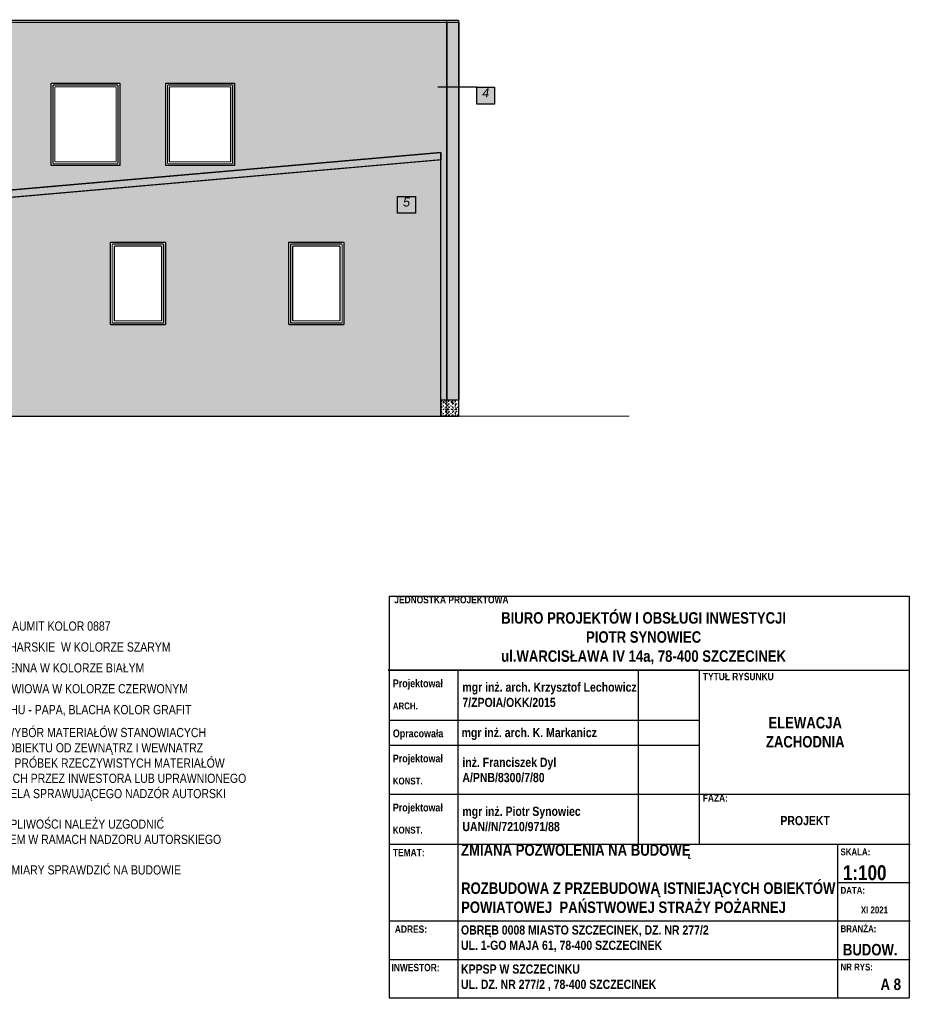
# Model space of a CAD drawing. Extents: x 260 to 500, y -3 to 25.
# Tile 14 of 16: x 418 to 438, y -3 to 19. Entities that reach past the tile are written whole.
import ezdxf

# ---------------------------------------------------------------- set-up
doc = ezdxf.new("R2010")
doc.units = 0
doc.header["$MEASUREMENT"] = 0
for name, color, linetype in [('1 - elewacje', 7, 'Continuous'), ('1 - legenda', 7, 'Continuous'), ('1 - TABELKA', 7, 'Continuous'), ('1-ciemny', 7, 'Continuous'), ('1-JASNY', 7, 'Continuous'), ('1-pezekrój', 7, 'Continuous'), ('1-romans', 7, 'Continuous'), ('1-ŚCIANA OTWÓR', 7, 'Continuous'), ('1-ŚCIANY', 7, 'Continuous'), ('ArchiCAD', 7, 'Continuous'), ('tabela-ramka-opisy', 7, 'Continuous'), ('WYMIAR', 7, 'Continuous'), ('Wymiarowanie', 7, 'Continuous')]:
    doc.layers.add(name, color=color, linetype=linetype)
doc.styles.add('GENERATED_STYLE_1', font='ARIAL.ttf')
doc.styles.add('GENERATED_STYLE_2', font='ARIAL.ttf')

# ---------------------------------------------------------------- blocks, each defined once
blk = doc.blocks.new('HATCH_1072', base_point=(414.506, 14.599))
at = {"layer": '1-ŚCIANA OTWÓR'}
h = blk.add_hatch(color=252, dxfattribs=at)
h.paths.add_polyline_path([(414.506, 14.599), (414.506, 10.143), (427.542, 10.143), (427.542, 15.744), (414.37, 14.591), (414.509, 14.603)], flags=0)
h.paths.add_polyline_path([(416.01, 13.943), (417.21, 13.943), (417.21, 12.143), (416.01, 12.143)], flags=0)
h.paths.add_polyline_path([(420.326, 13.943), (421.526, 13.943), (421.526, 12.143), (420.326, 12.143)], flags=0)
h.paths.add_polyline_path([(424.223, 13.943), (425.423, 13.943), (425.423, 12.143), (424.223, 12.143)], flags=0)
at = {"layer": '1-ŚCIANA OTWÓR', "color": 7, "linetype": 'Continuous'}
for points in [[(414.506, 14.599), (414.506, 10.143), (427.542, 10.143), (427.542, 15.744), (414.37, 14.591), (414.509, 14.603)], [(416.01, 13.943), (417.21, 13.943), (417.21, 12.143), (416.01, 12.143)], [(420.326, 13.943), (421.526, 13.943), (421.526, 12.143), (420.326, 12.143)], [(424.223, 13.943), (425.423, 13.943), (425.423, 12.143), (424.223, 12.143)]]:
    blk.add_lwpolyline(points, close=True, dxfattribs=at)
blk = doc.blocks.new('HATCH_1073', base_point=(427.542, 15.904))
at = {"layer": '1-ŚCIANA OTWÓR'}
blk.add_hatch(color=252, dxfattribs=at).paths.add_polyline_path([(427.542, 15.904), (427.542, 15.744), (414.37, 14.591), (414.356, 14.751)], flags=0)
at = {"layer": '1-ŚCIANA OTWÓR', "color": 7, "linetype": 'Continuous'}
blk.add_lwpolyline([(427.542, 15.904), (427.542, 15.744), (414.37, 14.591), (414.356, 14.751)], close=True, dxfattribs=at)
blk = doc.blocks.new('HATCH_1074', base_point=(427.542, 10.492))
at = {"layer": '1-ciemny'}
h = blk.add_hatch(dxfattribs=at)
h.set_pattern_fill('beton wylewany', color=8, scale=0.03, style=0, pattern_type=0)
h.set_pattern_definition([(0, (0, 0), (0, 0.31176916), [0.03, -0.15]), (0, (0.09, 0.1559), (0, 0.31176916), [0.03, -0.15]), (60, (0, 0), (-0.27, 0.15588458), [0.03, -0.15]), (60, (0.18, 0), (-0.27, 0.15588458), [0.03, -0.15]), (120, (0.03, 0), (0.27, 0.15588458), [0.03, -0.15]), (120, (0.21, 0), (0.27, 0.15588458), [0.03, -0.15]), (0, (0, 0.03), (0, 0.060000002), [0, -0.060000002, 0, -0.090000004]), (45, (0.03, 0.03), (-0.0424264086, 0.0424264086), [0, -0.045000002, 0, -0.075000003])])
h.paths.add_polyline_path([(427.542, 10.492), (427.542, 10.143), (427.932, 10.143), (427.932, 10.492)], flags=0)
at = {"layer": '1-ciemny', "color": 7, "linetype": 'Continuous'}
blk.add_lwpolyline([(427.542, 10.492), (427.542, 10.143), (427.932, 10.143), (427.932, 10.492)], close=True, dxfattribs=at)
blk = doc.blocks.new('HATCH_1136', base_point=(417.812, 18.75))
at = {"layer": '1-ŚCIANA OTWÓR'}
h = blk.add_hatch(color=252, dxfattribs=at)
h.paths.add_polyline_path([(417.812, 18.75), (427.672, 18.75), (427.672, 10.492), (427.542, 10.492), (427.542, 15.904), (417.772, 15.049), (417.772, 18.75)], flags=0)
h.paths.add_polyline_path([(419.031, 17.417), (420.531, 17.417), (420.531, 15.617), (419.031, 15.617)], flags=0)
h.paths.add_polyline_path([(421.532, 17.417), (423.032, 17.417), (423.032, 15.617), (421.532, 15.617)], flags=0)
at = {"layer": '1-ŚCIANA OTWÓR', "color": 7, "linetype": 'Continuous'}
for points in [[(417.812, 18.75), (427.672, 18.75), (427.672, 10.492), (427.542, 10.492), (427.542, 15.904), (417.772, 15.049), (417.772, 18.75)], [(419.031, 17.417), (420.531, 17.417), (420.531, 15.617), (419.031, 15.617)], [(421.532, 17.417), (423.032, 17.417), (423.032, 15.617), (421.532, 15.617)]]:
    blk.add_lwpolyline(points, close=True, dxfattribs=at)
blk = doc.blocks.new('HATCH_1137', base_point=(427.932, 10.492))
at = {"layer": '1-ŚCIANA OTWÓR'}
blk.add_hatch(color=252, dxfattribs=at).paths.add_polyline_path([(427.932, 10.492), (427.672, 10.492), (427.672, 18.75), (427.932, 18.75)], flags=0)
at = {"layer": '1-ŚCIANA OTWÓR', "color": 7, "linetype": 'Continuous'}
blk.add_lwpolyline([(427.932, 10.492), (427.672, 10.492), (427.672, 18.75), (427.932, 18.75)], close=True, dxfattribs=at)
blk = doc.blocks.new('HATCH_1301', base_point=(428.717, 16.959))
at = {"layer": '1-JASNY'}
blk.add_hatch(color=255, dxfattribs=at).paths.add_polyline_path([(428.717, 16.959), (428.326, 16.959), (428.326, 17.327), (428.717, 17.327)], flags=0)
at = {"layer": '1-JASNY', "color": 7, "linetype": 'Continuous'}
blk.add_lwpolyline([(428.717, 16.959), (428.326, 16.959), (428.326, 17.327), (428.717, 17.327)], close=True, dxfattribs=at)

msp = doc.modelspace()

# ---------------------------------------------------------------- linework, layer by layer
at = {"layer": '1 - elewacje', "color": 7, "linetype": 'Continuous'}
for points, const_width in [([(417.772, 18.79), (427.932, 18.79)], 0.025), ([(417.772, 18.75), (427.932, 18.75)], 0.025), ([(420.531, 17.417), (419.031, 17.417)], 0.025), ([(419.031, 17.417), (419.031, 15.617)], 0.025), ([(420.531, 15.617), (420.531, 17.417)], 0.025), ([(423.032, 17.417), (421.532, 17.417)], 0.025), ([(421.532, 17.417), (421.532, 15.617)], 0.025), ([(423.032, 15.617), (423.032, 17.417)], 0.025), ([(419.071, 17.377), (420.491, 17.377)], 0.025), ([(419.071, 15.657), (419.071, 17.377)], 0.025), ([(420.451, 17.337), (419.111, 17.337)], 0.025), ([(419.111, 17.337), (419.111, 15.697)], 0.025), ([(420.451, 15.697), (420.451, 17.337)], 0.025), ([(420.491, 17.377), (420.491, 15.657)], 0.025), ([(421.572, 17.377), (422.992, 17.377)], 0.025), ([(421.572, 15.657), (421.572, 17.377)], 0.025), ([(422.952, 17.337), (421.612, 17.337)], 0.025), ([(421.612, 17.337), (421.612, 15.697)], 0.025), ([(422.952, 15.697), (422.952, 17.337)], 0.025), ([(422.992, 17.377), (422.992, 15.657)], 0.025), ([(419.111, 15.697), (420.451, 15.697)], 0.025), ([(421.612, 15.697), (422.952, 15.697)], 0.025), ([(419.031, 15.617), (420.531, 15.617)], 0.025), ([(420.491, 15.657), (419.071, 15.657)], 0.025), ([(421.532, 15.617), (423.032, 15.617)], 0.025), ([(422.992, 15.657), (421.572, 15.657)], 0.025), ([(414.351, 10.143), (431.661, 10.143)], 0.025), ([(426.131, 10.144), (426.131, 10.144)], 0.0175)]:
    msp.add_lwpolyline(points, dxfattribs=dict(at, const_width=const_width))
at = {"layer": '1 - legenda', "color": 7, "linetype": 'Continuous'}
msp.add_line((433.162, 4.597), (426.392, 4.597), dxfattribs=at)
at = {"layer": '1 - TABELKA', "color": 7, "linetype": 'Continuous'}
for p, q in [((426.415, 4.597), (433.185, 4.597)), ((427.923, 3.507), (427.923, 4.597)), ((431.858, 2.957), (431.858, 4.597)), ((433.185, 4.597), (433.185, 3.507)), ((426.415, 3.507), (433.185, 3.507)), ((426.415, 3.507), (433.185, 3.507)), ((427.923, 2.957), (427.923, 3.507)), ((433.185, 3.507), (433.185, 2.957)), ((426.415, 2.957), (433.185, 2.957)), ((427.923, 1.885), (427.923, 2.957)), ((431.858, 1.885), (431.858, 2.957)), ((433.185, 2.957), (433.185, 1.885)), ((426.415, 1.885), (433.185, 1.885)), ((426.415, 1.885), (433.185, 1.885)), ((427.923, 0.795), (427.923, 1.885)), ((431.858, 0.795), (431.858, 1.885)), ((433.185, 1.885), (433.185, 0.795))]:
    msp.add_line(p, q, dxfattribs=at)
at = {"layer": '1-pezekrój', "color": 7, "linetype": 'Continuous', "const_width": 0.025}
for points in [[(427.672, 18.791), (427.672, 10.144)], [(427.932, 18.79), (427.932, 10.143)]]:
    msp.add_lwpolyline(points, dxfattribs=at)
at = {"layer": '1-ŚCIANY', "color": 7, "linetype": 'Continuous', "const_width": 0.025}
for points in [[(414.356, 14.751), (427.542, 15.904)], [(427.542, 15.904), (427.542, 15.744)], [(427.542, 15.744), (414.37, 14.591)], [(427.542, 15.744), (427.542, 10.143)], [(421.526, 13.943), (420.326, 13.943)], [(420.326, 13.943), (420.326, 12.143)], [(421.526, 13.943), (420.326, 13.943)], [(420.326, 13.943), (420.326, 12.143)], [(420.326, 13.943), (420.326, 13.943)], [(421.526, 13.943), (420.326, 13.943)], [(420.326, 13.943), (420.326, 12.143)], [(421.526, 13.943), (420.326, 13.943)], [(420.326, 13.943), (420.326, 12.143)], [(420.326, 13.943), (420.326, 13.943)], [(420.364, 12.181), (420.364, 13.905)], [(420.364, 13.905), (421.488, 13.905)], [(420.364, 13.905), (420.364, 13.905)], [(421.488, 13.905), (420.364, 13.905)], [(420.364, 13.905), (420.364, 12.181)], [(420.364, 13.905), (420.364, 13.905)], [(420.364, 12.181), (420.364, 13.905)], [(420.364, 13.905), (421.488, 13.905)], [(421.488, 13.905), (420.364, 13.905)], [(420.364, 13.905), (420.364, 12.181)], [(420.409, 12.225), (420.409, 13.86)], [(420.409, 13.86), (421.443, 13.86)], [(420.408, 12.225), (420.408, 13.86)], [(420.408, 13.86), (421.443, 13.86)], [(420.409, 13.86), (420.408, 13.86)], [(421.443, 13.86), (420.408, 13.86)], [(420.408, 13.86), (420.408, 12.225)], [(421.443, 13.86), (420.408, 13.86)], [(420.408, 13.86), (420.408, 12.225)], [(420.408, 13.86), (420.408, 13.86)], [(421.443, 13.86), (420.408, 13.86)], [(420.408, 13.86), (420.408, 12.225)], [(421.443, 13.86), (421.443, 12.225)], [(421.443, 13.86), (421.443, 12.225)], [(421.443, 13.86), (421.443, 13.86)], [(421.443, 12.225), (421.443, 13.86)], [(421.443, 12.225), (421.443, 13.86)], [(421.443, 13.86), (421.443, 13.86)], [(421.443, 12.225), (421.443, 13.86)], [(421.488, 13.905), (421.488, 12.181)], [(421.488, 13.905), (421.488, 12.181)], [(421.488, 13.905), (421.488, 13.905)], [(421.488, 12.181), (421.488, 13.905)], [(421.488, 12.181), (421.488, 13.905)], [(421.488, 13.905), (421.488, 13.905)], [(421.526, 12.143), (421.526, 13.943)], [(421.526, 12.143), (421.526, 13.943)], [(421.526, 13.943), (421.526, 13.943)], [(421.526, 12.143), (421.526, 13.943)], [(421.526, 12.143), (421.526, 13.943)], [(421.526, 13.943), (421.526, 13.943)], [(425.423, 13.943), (424.223, 13.943)], [(424.223, 13.943), (424.223, 12.143)], [(424.223, 13.943), (424.223, 13.943)], [(425.423, 13.943), (424.223, 13.943)], [(424.223, 13.943), (424.223, 12.143)], [(424.223, 13.943), (424.223, 13.943)], [(425.423, 13.943), (424.223, 13.943)], [(424.223, 13.943), (424.223, 12.143)], [(425.423, 13.943), (424.223, 13.943)], [(424.223, 13.943), (424.223, 12.143)], [(424.261, 12.181), (424.261, 13.905)], [(424.261, 13.905), (425.385, 13.905)], [(424.261, 13.905), (424.261, 13.905)], [(425.385, 13.905), (424.261, 13.905)], [(424.261, 13.905), (424.261, 12.181)], [(424.261, 13.905), (424.261, 13.905)], [(424.261, 12.181), (424.261, 13.905)], [(424.261, 13.905), (425.385, 13.905)], [(425.385, 13.905), (424.261, 13.905)], [(424.261, 13.905), (424.261, 12.181)], [(424.306, 12.225), (424.306, 13.86)], [(424.306, 13.86), (425.34, 13.86)], [(424.305, 12.225), (424.305, 13.86)], [(424.305, 13.86), (425.34, 13.86)], [(424.306, 13.86), (424.305, 13.86)], [(425.34, 13.86), (424.305, 13.86)], [(424.305, 13.86), (424.305, 12.225)], [(425.34, 13.86), (424.305, 13.86)], [(424.305, 13.86), (424.305, 12.225)], [(424.305, 13.86), (424.305, 13.86)], [(425.34, 13.86), (424.305, 13.86)], [(424.305, 13.86), (424.305, 12.225)], [(425.34, 13.86), (425.34, 12.225)], [(425.34, 13.86), (425.34, 12.225)], [(425.34, 13.86), (425.34, 13.86)], [(425.34, 12.225), (425.34, 13.86)], [(425.34, 12.225), (425.34, 13.86)], [(425.34, 13.86), (425.34, 13.86)], [(425.34, 12.225), (425.34, 13.86)], [(425.385, 13.905), (425.385, 12.181)], [(425.385, 13.905), (425.385, 12.181)], [(425.385, 13.905), (425.385, 13.905)], [(425.385, 12.181), (425.385, 13.905)], [(425.385, 12.181), (425.385, 13.905)], [(425.385, 13.905), (425.385, 13.905)], [(425.423, 12.143), (425.423, 13.943)], [(425.423, 13.943), (425.423, 13.943)], [(425.423, 12.143), (425.423, 13.943)], [(425.423, 13.943), (425.423, 13.943)], [(425.423, 12.143), (425.423, 13.943)], [(425.423, 12.143), (425.423, 13.943)], [(420.326, 12.143), (421.526, 12.143)], [(420.326, 12.143), (421.526, 12.143)], [(420.326, 12.143), (420.326, 12.143)], [(420.326, 12.143), (421.526, 12.143)], [(420.326, 12.143), (421.526, 12.143)], [(420.326, 12.143), (420.326, 12.143)], [(421.488, 12.181), (420.364, 12.181)], [(420.364, 12.181), (420.364, 12.181)], [(420.364, 12.181), (421.488, 12.181)], [(420.364, 12.181), (420.364, 12.181)], [(421.488, 12.181), (420.364, 12.181)], [(420.364, 12.181), (421.488, 12.181)], [(421.443, 12.225), (420.409, 12.225)], [(421.443, 12.225), (420.408, 12.225)], [(420.409, 12.225), (420.408, 12.225)], [(420.408, 12.225), (421.443, 12.225)], [(420.408, 12.225), (421.443, 12.225)], [(420.408, 12.225), (420.408, 12.225)], [(420.408, 12.225), (421.443, 12.225)], [(421.443, 12.225), (421.443, 12.225)], [(421.443, 12.225), (421.443, 12.225)], [(421.488, 12.181), (421.488, 12.181)], [(421.488, 12.181), (421.488, 12.181)], [(421.526, 12.143), (421.526, 12.143)], [(421.526, 12.143), (421.526, 12.143)], [(424.223, 12.143), (425.423, 12.143)], [(424.223, 12.143), (424.223, 12.143)], [(424.223, 12.143), (425.423, 12.143)], [(424.223, 12.143), (424.223, 12.143)], [(424.223, 12.143), (425.423, 12.143)], [(424.223, 12.143), (425.423, 12.143)], [(425.385, 12.181), (424.261, 12.181)], [(424.261, 12.181), (424.261, 12.181)], [(424.261, 12.181), (425.385, 12.181)], [(424.261, 12.181), (424.261, 12.181)], [(425.385, 12.181), (424.261, 12.181)], [(424.261, 12.181), (425.385, 12.181)], [(425.34, 12.225), (424.306, 12.225)], [(425.34, 12.225), (424.305, 12.225)], [(424.306, 12.225), (424.305, 12.225)], [(424.305, 12.225), (425.34, 12.225)], [(424.305, 12.225), (425.34, 12.225)], [(424.305, 12.225), (424.305, 12.225)], [(424.305, 12.225), (425.34, 12.225)], [(425.34, 12.225), (425.34, 12.225)], [(425.34, 12.225), (425.34, 12.225)], [(425.385, 12.181), (425.385, 12.181)], [(425.385, 12.181), (425.385, 12.181)], [(425.423, 12.143), (425.423, 12.143)], [(425.423, 12.143), (425.423, 12.143)]]:
    msp.add_lwpolyline(points, dxfattribs=at)
at = {"layer": 'ArchiCAD', "color": 7, "linetype": 'Continuous'}
for p, q in [((428.326, 17.327), (427.479, 17.327)), ((428.326, 17.327), (428.717, 17.327)), ((428.326, 16.959), (428.326, 17.327)), ((428.717, 16.959), (428.326, 16.959)), ((426.595, 14.942), (426.985, 14.942)), ((426.595, 14.575), (426.595, 14.942)), ((426.985, 14.942), (426.985, 14.575)), ((426.985, 14.575), (426.595, 14.575)), ((426.415, 6.216), (426.415, 1.885)), ((426.415, 6.216), (437.772, 6.216)), ((437.772, 6.216), (437.772, -2.558)), ((426.392, 4.597), (437.772, 4.597)), ((426.415, 2.97), (426.415, 1.885)), ((426.415, 1.885), (426.415, 1.346)), ((426.415, 1.885), (426.415, -2.558)), ((433.185, 1.346), (433.185, 0.795)), ((426.415, 0.795), (437.796, 0.795)), ((427.923, -2.558), (427.923, 0.795)), ((436.205, 0.795), (436.205, -2.558)), ((436.205, -0.043), (437.796, -0.043)), ((426.415, -0.881), (436.205, -0.881)), ((436.205, -0.881), (437.796, -0.881)), ((426.415, -1.72), (436.205, -1.72)), ((436.205, -1.72), (437.796, -1.72)), ((426.415, -2.558), (437.772, -2.558))]:
    msp.add_line(p, q, dxfattribs=at)
at = {"layer": 'Wymiarowanie', "color": 7, "linetype": 'Continuous'}
msp.add_line((433.185, 1.885), (437.796, 1.885), dxfattribs=at)

# ---------------------------------------------------------------- block references
at = {"layer": '1-ciemny', "color": 8, "linetype": 'Continuous'}
msp.add_blockref('HATCH_1074', (427.542, 10.492), dxfattribs=at)
at = {"layer": '1-JASNY', "color": 255, "linetype": 'Continuous'}
msp.add_blockref('HATCH_1301', (428.717, 16.959), dxfattribs=at)
at = {"layer": '1-ŚCIANA OTWÓR', "color": 252, "linetype": 'Continuous'}
for name, p in [('HATCH_1136', (417.812, 18.75)), ('HATCH_1137', (427.932, 10.492)), ('HATCH_1073', (427.542, 15.904)), ('HATCH_1072', (414.506, 14.599))]:
    msp.add_blockref(name, p, dxfattribs=at)

# ---------------------------------------------------------------- texts
at = {"color": 7, "style": 'GENERATED_STYLE_1'}
for s, insert, char_height, width, attachment_point in [('{\\fArial Narrow Europa Środkowa|b1|i0|c0|p34;mgr inż. arch. Krzysztof Lechowicz\\P7/ZPOIA/OKK/2015}', (428.012, 3.787), 0.2, 4.04559, 7), ('{\\fArial Narrow Europa Środkowa|b1|i0|c0|p34;Projektował}', (426.493, 4.173), 0.17, 1.16025, 7), ('{\\fArial Narrow Europa Środkowa|b1|i0|c0|p34;ARCH.}', (426.493, 3.738), 0.15, 0.56978, 7), ('{\\fArial Narrow Europa Środkowa|b1|i0|c0|p34;mgr inż. arch. K. Markanicz}', (427.995, 3.072), 0.2, 3.13765, 7), ('{\\fArial Narrow Europa Środkowa|b1|i0|c0|p34;ELEWACJA \\PZACHODNIA}', (435.5, 3.24), 0.25, 1.80662, 5), ('{\\fArial Narrow Europa Środkowa|b1|i0|c0|p34;Opracowała}', (426.493, 3.079), 0.17, 1.176, 7), ('{\\fArial Narrow Europa Środkowa|b1|i0|c0|p34;inż. Franciszek Dyl\\PA/PNB/8300/7/80}', (428.012, 2.146), 0.2, 2.18029, 7), ('{\\fArial Narrow Europa Środkowa|b1|i0|c0|p34;Projektował}', (426.493, 2.532), 0.17, 1.16025, 7), ('{\\fArial Narrow Europa Środkowa|b1|i0|c0|p34;KONST.}', (426.493, 2.098), 0.15, 0.68559, 7), ('{\\fArial Narrow Europa Środkowa|b1|i0|c0|p34;mgr inż. Piotr Synowiec\\PUAN//N/7210/971/88}', (428.012, 1.075), 0.2, 2.74235, 7), ('{\\fArial Narrow Europa Środkowa|b1|i0|c0|p34;Projektował}', (426.493, 1.46), 0.17, 1.16025, 7), ('{\\fArial Narrow Europa Środkowa|b1|i0|c0|p34;PROJEKT}', (435.498, 1.31), 0.2, 1.14265, 5), ('{\\fArial Narrow Europa Środkowa|b1|i0|c0|p34;KONST.}', (426.493, 1.026), 0.15, 0.68559, 7), ('{\\fArial Narrow Europa Środkowa|b1|i0|c0|p34;TEMAT:}', (426.495, 0.534), 0.16, 0.73129, 7), ('{\\fArial Narrow Europa Środkowa|b1|i0|c0|p34;ZMIANA POZWOLENIA NA BUDOWĘ\\P\\PROZBUDOWA Z PRZEBUDOWĄ ISTNIEJĄCYCH OBIEKTÓW \\PPOWIATOWEJ  PAŃSTWOWEJ STRAŻY POŻARNEJ}', (427.984, 0.794), 0.25, 8.70882, 1), ('{\\fArial Narrow Europa Środkowa|b1|i0|c0|p34;SKALA:}', (436.272, 0.551), 0.15, 0.68096, 7), ('{\\fArial Narrow Europa Środkowa|b1|i0|c0|p34;DATA:}', (436.272, -0.287), 0.15, 0.56051, 7), ('{\\fArial Narrow Europa Środkowa|b1|i0|c0|p34;XI 2021}', (436.716, -0.717), 0.15, 0.63, 7), ('{\\fArial Narrow Europa Środkowa|b1|i0|c0|p34;ADRES:}', (426.537, -1.142), 0.16, 0.73624, 7), ('{\\fArial Narrow Europa Środkowa|b1|i0|c0|p34;OBRĘB 0008 MIASTO SZCZECINEK, DZ. NR 277/2 \\PUL. 1-GO MAJA 61, 78-400 SZCZECINEK}', (427.982, -0.978), 0.2, 5.78735, 1), ('{\\fArial Narrow Europa Środkowa|b1|i0|c0|p34;BRANŻA:}', (436.272, -1.126), 0.15, 0.81993, 7), ('{\\fArial Narrow Europa Środkowa|b1|i0|c0|p34;NR RYS:}', (436.272, -1.964), 0.15, 0.74118, 7), ('{\\fArial Narrow Europa Środkowa|b1|i0|c0|p34;INWESTOR:}', (426.464, -1.98), 0.16, 1.10682, 7), ('{\\fArial Narrow Europa Środkowa|b1|i0|c0|p34;KPPSP W SZCZECINKU\\PUL. DZ. NR 277/2 , 78-400 SZCZECINEK}', (427.982, -1.831), 0.2, 4.50882, 1), ('{\\fArial Narrow Europa Środkowa|b1|i0|c0|p34;A 8}', (437.146, -2.393), 0.25, 0.47096, 7)]:
    msp.add_mtext(s, dxfattribs=dict(at, insert=insert, char_height=char_height, width=width, attachment_point=attachment_point))
at = {"layer": '1-romans', "color": 7, "attachment_point": 7, "style": 'GENERATED_STYLE_1'}
for s, insert, char_height, width in [('{\\fArial Narrow Europa Środkowa|b1|i0|c0|p34;1:100}', (436.324, 0.007), 0.325, 1.01371), ('{\\fArial Narrow Europa Środkowa|b1|i0|c0|p34;BUDOW.}', (436.324, -1.636), 0.25, 1.25846)]:
    msp.add_mtext(s, dxfattribs=dict(at, insert=insert, char_height=char_height, width=width))
at = {"layer": 'tabela-ramka-opisy', "color": 7, "style": 'GENERATED_STYLE_1'}
for s, insert, char_height, width, attachment_point in [('{\\fArial Narrow Europa Środkowa|b1|i0|c0|p34;BIURO PROJEKTÓW I OBSŁUGI INWESTYCJI\\PPIOTR SYNOWIEC\\Pul.WARCISŁAWA IV 14a, 78-400 SZCZECINEK}', (431.97, 5.293), 0.25, 6.57794, 5), ('{\\fArial Narrow Europa Środkowa|b1|i0|c0|p34;JEDNOSTKA PROJEKTOWA}', (427.772, 6.216), 0.16, 2.63365, 2), ('{\\fArial Narrow Europa Środkowa|b1|i0|c0|p34;TYTUŁ RYSUNKU}', (434.038, 4.538), 0.16, 1.62565, 2), ('{\\fArial Narrow Europa Środkowa|b1|i0|c0|p34;FAZA:}', (433.537, 1.885), 0.16, 0.57812, 2)]:
    msp.add_mtext(s, dxfattribs=dict(at, insert=insert, char_height=char_height, width=width, attachment_point=attachment_point))
at = {"layer": 'WYMIAR', "color": 7, "char_height": 0.2, "attachment_point": 1}
for s, insert, width, style in [('{\\fArial Europa Środkowa|b0|i1|c0|p34;4}', (428.444, 17.306), 0.162, 'GENERATED_STYLE_2'), ('{\\fArial Europa Środkowa|b0|i1|c0|p34;5}', (426.713, 14.922), 0.162, 'GENERATED_STYLE_2'), ('{\\fArial Narrow Europa Środkowa|b0|i0|c0|p34;KOMINY -  NP. BAUMIT KOLOR 0887}', (416.406, 5.66), 4.15676, 'GENERATED_STYLE_1'), ('{\\fArial Narrow Europa Środkowa|b0|i0|c0|p34;OBRÓBKI BLACHARSKIE  W KOLORZE SZARYM}', (416.406, 5.204), 5.52794, 'GENERATED_STYLE_1'), ('{\\fArial Narrow Europa Środkowa|b0|i0|c0|p34;STOLARKA OKIENNA W KOLORZE BIAŁYM}', (416.406, 4.747), 4.92882, 'GENERATED_STYLE_1'), ('{\\fArial Narrow Europa Środkowa|b0|i0|c0|p34;STOLARKA DRZWIOWA W KOLORZE CZERWONYM}', (416.406, 4.291), 5.93559, 'GENERATED_STYLE_1'), ('{\\fArial Narrow Europa Środkowa|b0|i0|c0|p34;POKRYCIA DACHU - PAPA, BLACHA KOLOR GRAFIT}', (416.406, 3.835), 6.00353, 'GENERATED_STYLE_1'), ('{\\fArial Narrow Europa Środkowa|b0|i0|c0|p34;OSTATECZNY WYBÓR MATERIAŁÓW STANOWIACYCH\\PO WYGLADZIE OBIEKTU OD ZEWNĄTRZ I WEWNATRZ\\PNA PODSTAWIE PRÓBEK RZECZYWISTYCH MATERIAŁÓW\\PAKCEPTOWANYCH PRZEZ INWESTORA LUB UPRAWNIONEGO \\PPRZEDSTAWICIELA SPRAWUJĄCEGO NADZÓR AUTORSKI\\P\\PWSZELKIE WĄTPLIWOŚCI NALEŻY UZGODNIĆ \\PZ PROJEKTANTEM W RAMACH NADZORU AUTORSKIEGO\\P\\PWSZYSTKIE WYMIARY SPRAWDZIĆ NA BUDOWIE}', (416.406, 3.335), 7.33147, 'GENERATED_STYLE_1')]:
    msp.add_mtext(s, dxfattribs=dict(at, insert=insert, width=width, style=style))

doc.saveas('drawing.dxf')
